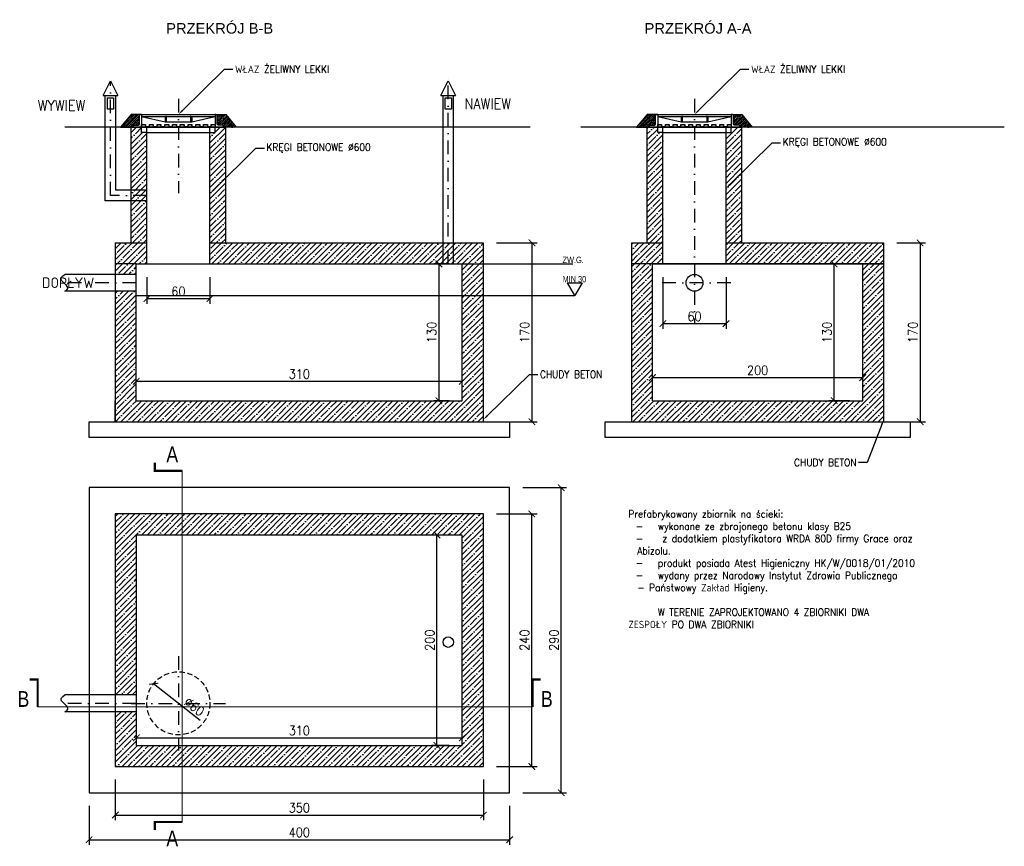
# Model space of a CAD drawing. Header units: millimetres. Extents: x -66 to 3667, y -637 to 853.
# Tile 1 of 7: x -66 to 870, y -341 to 445. Entities that reach past the tile are written whole.
import ezdxf
from ezdxf import colors
from ezdxf.entities.mleader import LeaderData, LeaderLine
from ezdxf.math import Vec2, Vec3

# ---------------------------------------------------------------- set-up
doc = ezdxf.new("R2010")
doc.units = ezdxf.units.MM
doc.linetypes.add('HIDDEN', pattern=[0.375, 0.25, -0.125])
doc.linetypes.add('STRICHPUNKT', pattern=[1, 0.5, -0.25, 0, -0.25])
doc.layers.add('Bemaßung', color=5, linetype='Continuous', lineweight=15)
doc.layers.add('Ewid', color=8, linetype='Continuous')
doc.styles.get("Standard").update_dxf_attribs({"font": 'arial.ttf'})
doc.styles.add('standard 2', font='simplex.shx', dxfattribs={"width": 0.9})
doc.styles.add('sTANDARD WASKI', font='arial.ttf', dxfattribs={"width": 0.8})
doc.dimstyles.new('ISO-25', dxfattribs={"dimtxt": 1, "dimasz": 2.5, "dimexe": 1.25, "dimexo": 0.625, "dimgap": 0.1, "dimtad": 1, "dimtxsty": 'standard 2', "dimcen": 2.5, "dimadec": 0, "dimazin": 0, "dimtfac": 1, "dimtmove": 0, "dimatfit": 3, "dimfxl": 1, "dimarcsym": 0})
pattern_1 = [(45, (-6577262.077, -5527855.015), (-5.303300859, 5.303300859), []), (45, (-6577256.774, -5527855.015), (-5.303300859, 5.303300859), [9.375, -1.875, 0, -1.875])]
pattern_2 = [(45, (-6577262.0773, -5527845.015), (-1.767766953, 1.767766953), []), (45, (-6577260.3095, -5527845.015), (-1.767766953, 1.767766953), [3.125, -0.625, 0, -0.625])]
pattern_3 = [(45, (-6576771.3077, -5527845.015), (-1.767766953, 1.767766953), []), (45, (-6576769.54, -5527845.015), (-1.767766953, 1.767766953), [3.125, -0.625, 0, -0.625])]

# ---------------------------------------------------------------- blocks, each defined once
blk = doc.blocks.new('_ArchTick')
at = {"color": 0, "linetype": 'ByBlock', "const_width": 0.15}
blk.add_lwpolyline([(-0.5, -0.5), (0.5, 0.5)], dxfattribs=at)
blk = doc.blocks.new('*D3')
at = {"layer": 'Bemaßung', "color": 0, "lineweight": -2, "transparency": 16777216}
for p, q in [((342.5, -45), (325.9, -45)), ((330.9, -245), (330.9, -45)), ((342.5, -245), (325.9, -245))]:
    blk.add_line(p, q, dxfattribs=at)
at = {"layer": 'Defpoints', "color": 0}
for p in [(330.9, -45), (355, -45), (355, -245)]:
    blk.add_point(p, dxfattribs=at)
at = {"layer": 'Bemaßung', "color": 0, "lineweight": -2, "transparency": 16777216, "xscale": 6.25, "yscale": 6.25, "zscale": 6.25}
for p, rotation in [((330.9, -45), 90), ((330.9, -245), 270)]:
    blk.add_blockref('_ArchTick', p, dxfattribs=dict(at, rotation=rotation))
at = {"layer": 'Bemaßung', "color": 0, "transparency": 16777216, "insert": (324.03, -145), "char_height": 8.75, "attachment_point": 5, "rotation": 90, "style": 'standard 2'}
blk.add_mtext('200', dxfattribs=at)
blk = doc.blocks.new('*D4')
at = {"layer": 'Bemaßung', "color": 0, "lineweight": -2, "transparency": 16777216}
for p, q in [((45, -232.5), (45, -232.71)), ((355, -232.5), (355, -232.71)), ((45, -237.71), (355, -237.71))]:
    blk.add_line(p, q, dxfattribs=at)
at = {"layer": 'Defpoints', "color": 0}
for p in [(355, -237.71), (45, -245), (355, -245)]:
    blk.add_point(p, dxfattribs=at)
at = {"layer": 'Bemaßung', "color": 0, "lineweight": -2, "transparency": 16777216, "xscale": 6.25, "yscale": 6.25, "zscale": 6.25, "rotation": 180}
blk.add_blockref('_ArchTick', (45, -237.71), dxfattribs=at)
at = {"layer": 'Bemaßung', "color": 0, "lineweight": -2, "transparency": 16777216, "xscale": 6.25, "yscale": 6.25, "zscale": 6.25}
blk.add_blockref('_ArchTick', (355, -237.71), dxfattribs=at)
at = {"layer": 'Bemaßung', "color": 0, "transparency": 16777216, "insert": (200, -230.83), "char_height": 8.75, "attachment_point": 5, "style": 'standard 2'}
blk.add_mtext('310', dxfattribs=at)
blk = doc.blocks.new('*D5')
at = {"layer": 'Bemaßung', "color": 0, "lineweight": -2, "transparency": 16777216}
for p, q in [((412.5, 0), (454.1, 0)), ((449.1, -290), (449.1, 0)), ((412.5, -290), (454.1, -290))]:
    blk.add_line(p, q, dxfattribs=at)
at = {"layer": 'Defpoints', "color": 0}
for p in [(400, 0), (449.1, 0), (400, -290)]:
    blk.add_point(p, dxfattribs=at)
at = {"layer": 'Bemaßung', "color": 0, "lineweight": -2, "transparency": 16777216, "xscale": 6.25, "yscale": 6.25, "zscale": 6.25}
for p, rotation in [((449.1, 0), 90), ((449.1, -290), 270)]:
    blk.add_blockref('_ArchTick', p, dxfattribs=dict(at, rotation=rotation))
at = {"layer": 'Bemaßung', "color": 0, "transparency": 16777216, "insert": (442.22, -145), "char_height": 8.75, "attachment_point": 5, "rotation": 90, "style": 'standard 2'}
blk.add_mtext('290', dxfattribs=at)
blk = doc.blocks.new('*D6')
at = {"layer": 'Bemaßung', "color": 0, "lineweight": -2, "transparency": 16777216}
for p, q in [((0, -302.5), (0, -339.6)), ((400, -302.5), (400, -339.6)), ((0, -334.6), (400, -334.6))]:
    blk.add_line(p, q, dxfattribs=at)
at = {"layer": 'Defpoints', "color": 0}
for p in [(0, -290), (400, -290), (400, -334.6)]:
    blk.add_point(p, dxfattribs=at)
at = {"layer": 'Bemaßung', "color": 0, "lineweight": -2, "transparency": 16777216, "xscale": 6.25, "yscale": 6.25, "zscale": 6.25, "rotation": 180}
blk.add_blockref('_ArchTick', (0, -334.6), dxfattribs=at)
at = {"layer": 'Bemaßung', "color": 0, "lineweight": -2, "transparency": 16777216, "xscale": 6.25, "yscale": 6.25, "zscale": 6.25}
blk.add_blockref('_ArchTick', (400, -334.6), dxfattribs=at)
at = {"layer": 'Bemaßung', "color": 0, "transparency": 16777216, "insert": (200, -327.73), "char_height": 8.75, "attachment_point": 5, "style": 'standard 2'}
blk.add_mtext('400', dxfattribs=at)
blk = doc.blocks.new('*D7')
at = {"layer": 'Bemaßung', "color": 0, "lineweight": -2, "transparency": 16777216}
blk.add_line((105.62, -221.32), (61.48, -186.38), dxfattribs=at)
at = {"layer": 'Defpoints', "color": 0}
for p in [(61.48, -186.38), (108.52, -223.62)]:
    blk.add_point(p, dxfattribs=at)
at = {"layer": 'Bemaßung', "color": 0, "lineweight": -2, "transparency": 16777216, "xscale": 6.25, "yscale": 6.25, "zscale": 6.25, "rotation": 141.6368629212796}
blk.add_blockref('_ArchTick', (61.48, -186.38), dxfattribs=at)
at = {"layer": 'Bemaßung', "color": 0, "transparency": 16777216, "insert": (100.13, -208.21), "char_height": 8.75, "attachment_point": 5, "rotation": 321.63686, "style": 'standard 2'}
blk.add_mtext('∅60', dxfattribs=at)
blk = doc.blocks.new('*D8')
at = {"layer": 'Bemaßung', "color": 0, "lineweight": -2, "transparency": 16777216}
for p, q in [((55, 200.16), (55, 174.72)), ((115, 200.16), (115, 174.72)), ((55, 179.72), (115, 179.72))]:
    blk.add_line(p, q, dxfattribs=at)
at = {"layer": 'Defpoints', "color": 0}
for p in [(55, 212.66), (115, 212.66), (115, 179.72)]:
    blk.add_point(p, dxfattribs=at)
at = {"layer": 'Bemaßung', "color": 0, "lineweight": -2, "transparency": 16777216, "xscale": 6.25, "yscale": 6.25, "zscale": 6.25, "rotation": 180}
blk.add_blockref('_ArchTick', (55, 179.72), dxfattribs=at)
at = {"layer": 'Bemaßung', "color": 0, "lineweight": -2, "transparency": 16777216, "xscale": 6.25, "yscale": 6.25, "zscale": 6.25}
blk.add_blockref('_ArchTick', (115, 179.72), dxfattribs=at)
at = {"layer": 'Bemaßung', "color": 0, "transparency": 16777216, "insert": (85, 186.6), "char_height": 8.75, "attachment_point": 5, "style": 'standard 2'}
blk.add_mtext('60', dxfattribs=at)
blk = doc.blocks.new('*D9')
at = {"layer": 'Bemaßung', "color": 0, "lineweight": -2, "transparency": 16777216}
for p, q in [((342.5, 212.66), (327.75, 212.66)), ((332.75, 212.66), (332.75, 82.66)), ((342.5, 82.66), (327.75, 82.66))]:
    blk.add_line(p, q, dxfattribs=at)
at = {"layer": 'Defpoints', "color": 0}
for p in [(355, 212.66), (332.75, 82.66), (355, 82.66)]:
    blk.add_point(p, dxfattribs=at)
at = {"layer": 'Bemaßung', "color": 0, "lineweight": -2, "transparency": 16777216, "xscale": 6.25, "yscale": 6.25, "zscale": 6.25}
for p, rotation in [((332.75, 212.66), 90), ((332.75, 82.66), 270)]:
    blk.add_blockref('_ArchTick', p, dxfattribs=dict(at, rotation=rotation))
at = {"layer": 'Bemaßung', "color": 0, "transparency": 16777216, "insert": (325.87, 147.66), "char_height": 8.75, "attachment_point": 5, "rotation": 90, "style": 'standard 2'}
blk.add_mtext('130', dxfattribs=at)
blk = doc.blocks.new('*D10')
at = {"layer": 'Bemaßung', "color": 0, "lineweight": -2, "transparency": 16777216}
for p, q in [((45, 95.16), (45, 106.08)), ((355, 95.16), (355, 106.08)), ((45, 101.08), (355, 101.08))]:
    blk.add_line(p, q, dxfattribs=at)
at = {"layer": 'Defpoints', "color": 0}
for p in [(355, 101.08), (45, 82.66), (355, 82.66)]:
    blk.add_point(p, dxfattribs=at)
at = {"layer": 'Bemaßung', "color": 0, "lineweight": -2, "transparency": 16777216, "xscale": 6.25, "yscale": 6.25, "zscale": 6.25, "rotation": 180}
blk.add_blockref('_ArchTick', (45, 101.08), dxfattribs=at)
at = {"layer": 'Bemaßung', "color": 0, "lineweight": -2, "transparency": 16777216, "xscale": 6.25, "yscale": 6.25, "zscale": 6.25}
blk.add_blockref('_ArchTick', (355, 101.08), dxfattribs=at)
at = {"layer": 'Bemaßung', "color": 0, "transparency": 16777216, "insert": (200, 107.95), "char_height": 8.75, "attachment_point": 5, "style": 'standard 2'}
blk.add_mtext('310', dxfattribs=at)
blk = doc.blocks.new('*D11')
at = {"layer": 'Bemaßung', "color": 0, "lineweight": -2, "transparency": 16777216}
for p, q in [((387.5, 232.66), (426.22, 232.66)), ((421.22, 232.66), (421.22, 62.66)), ((387.5, 62.66), (426.22, 62.66))]:
    blk.add_line(p, q, dxfattribs=at)
at = {"layer": 'Defpoints', "color": 0}
for p in [(375, 232.66), (375, 62.66), (421.22, 62.66)]:
    blk.add_point(p, dxfattribs=at)
at = {"layer": 'Bemaßung', "color": 0, "lineweight": -2, "transparency": 16777216, "xscale": 6.25, "yscale": 6.25, "zscale": 6.25}
for p, rotation in [((421.22, 232.66), 90), ((421.22, 62.66), 270)]:
    blk.add_blockref('_ArchTick', p, dxfattribs=dict(at, rotation=rotation))
at = {"layer": 'Bemaßung', "color": 0, "transparency": 16777216, "insert": (414.34, 147.66), "char_height": 8.75, "attachment_point": 5, "rotation": 90, "style": 'standard 2'}
blk.add_mtext('170', dxfattribs=at)
blk = doc.blocks.new('*D12')
at = {"layer": 'Bemaßung', "color": 0, "lineweight": -2, "transparency": 16777216}
for p, q in [((535.77, 95.16), (535.77, 109.62)), ((535.77, 104.62), (735.77, 104.62)), ((735.77, 95.16), (735.77, 109.62))]:
    blk.add_line(p, q, dxfattribs=at)
at = {"layer": 'Defpoints', "color": 0}
for p in [(735.77, 104.62), (535.77, 82.66), (735.77, 82.66)]:
    blk.add_point(p, dxfattribs=at)
at = {"layer": 'Bemaßung', "color": 0, "lineweight": -2, "transparency": 16777216, "xscale": 6.25, "yscale": 6.25, "zscale": 6.25, "rotation": 180}
blk.add_blockref('_ArchTick', (535.77, 104.62), dxfattribs=at)
at = {"layer": 'Bemaßung', "color": 0, "lineweight": -2, "transparency": 16777216, "xscale": 6.25, "yscale": 6.25, "zscale": 6.25}
blk.add_blockref('_ArchTick', (735.77, 104.62), dxfattribs=at)
at = {"layer": 'Bemaßung', "color": 0, "transparency": 16777216, "insert": (635.77, 111.5), "char_height": 8.75, "attachment_point": 5, "style": 'standard 2'}
blk.add_mtext('200', dxfattribs=at)
blk = doc.blocks.new('*D13')
at = {"layer": 'Bemaßung', "color": 0, "lineweight": -2, "transparency": 16777216}
for p, q in [((723.27, 212.66), (703.6, 212.66)), ((708.6, 82.66), (708.6, 212.66)), ((723.27, 82.66), (703.6, 82.66))]:
    blk.add_line(p, q, dxfattribs=at)
at = {"layer": 'Defpoints', "color": 0}
for p in [(708.6, 212.66), (735.77, 212.66), (735.77, 82.66)]:
    blk.add_point(p, dxfattribs=at)
at = {"layer": 'Bemaßung', "color": 0, "lineweight": -2, "transparency": 16777216, "xscale": 6.25, "yscale": 6.25, "zscale": 6.25}
for p, rotation in [((708.6, 212.66), 90), ((708.6, 82.66), 270)]:
    blk.add_blockref('_ArchTick', p, dxfattribs=dict(at, rotation=rotation))
at = {"layer": 'Bemaßung', "color": 0, "transparency": 16777216, "insert": (701.73, 147.66), "char_height": 8.75, "attachment_point": 5, "rotation": 90, "style": 'standard 2'}
blk.add_mtext('130', dxfattribs=at)
blk = doc.blocks.new('*D14')
at = {"layer": 'Bemaßung', "color": 0, "lineweight": -2, "transparency": 16777216}
for p, q in [((768.27, 232.66), (795.35, 232.66)), ((790.35, 232.66), (790.35, 62.66)), ((768.27, 62.66), (795.35, 62.66))]:
    blk.add_line(p, q, dxfattribs=at)
at = {"layer": 'Defpoints', "color": 0}
for p in [(755.77, 232.66), (755.77, 62.66), (790.35, 62.66)]:
    blk.add_point(p, dxfattribs=at)
at = {"layer": 'Bemaßung', "color": 0, "lineweight": -2, "transparency": 16777216, "xscale": 6.25, "yscale": 6.25, "zscale": 6.25}
for p, rotation in [((790.35, 232.66), 90), ((790.35, 62.66), 270)]:
    blk.add_blockref('_ArchTick', p, dxfattribs=dict(at, rotation=rotation))
at = {"layer": 'Bemaßung', "color": 0, "transparency": 16777216, "insert": (783.48, 147.66), "char_height": 8.75, "attachment_point": 5, "rotation": 90, "style": 'standard 2'}
blk.add_mtext('170', dxfattribs=at)
blk = doc.blocks.new('*D15')
at = {"layer": 'Bemaßung', "color": 0, "lineweight": -2, "transparency": 16777216}
for p, q in [((545.77, 200.16), (545.77, 150.88)), ((605.77, 200.16), (605.77, 150.88)), ((545.77, 155.88), (605.77, 155.88))]:
    blk.add_line(p, q, dxfattribs=at)
at = {"layer": 'Defpoints', "color": 0}
for p in [(545.77, 212.66), (605.77, 212.66), (605.77, 155.88)]:
    blk.add_point(p, dxfattribs=at)
at = {"layer": 'Bemaßung', "color": 0, "lineweight": -2, "transparency": 16777216, "xscale": 6.25, "yscale": 6.25, "zscale": 6.25, "rotation": 180}
blk.add_blockref('_ArchTick', (545.77, 155.88), dxfattribs=at)
at = {"layer": 'Bemaßung', "color": 0, "lineweight": -2, "transparency": 16777216, "xscale": 6.25, "yscale": 6.25, "zscale": 6.25}
blk.add_blockref('_ArchTick', (605.77, 155.88), dxfattribs=at)
at = {"layer": 'Bemaßung', "color": 0, "transparency": 16777216, "insert": (575.77, 162.75), "char_height": 8.75, "attachment_point": 5, "style": 'standard 2'}
blk.add_mtext('60', dxfattribs=at)
blk = doc.blocks.new('*U1')
at = {"color": 0, "linetype": 'STRICHPUNKT', "ltscale": 26, "transparency": 16777216}
blk.add_line((0, -47.62), (0, 60.53), dxfattribs=at)
blk = doc.blocks.new('*U2')
at = {"color": 0, "linetype": 'STRICHPUNKT', "ltscale": 26, "transparency": 16777216}
blk.add_line((17.4, 0), (-17.4, 0), dxfattribs=at)
blk = doc.blocks.new('*D16')
at = {"layer": 'Bemaßung', "color": 0, "lineweight": -2, "transparency": 16777216}
for p, q in [((25, -277.5), (25, -316.17)), ((375, -277.5), (375, -316.17)), ((25, -311.17), (375, -311.17))]:
    blk.add_line(p, q, dxfattribs=at)
at = {"layer": 'Defpoints', "color": 0}
for p in [(25, -265), (375, -265), (375, -311.17)]:
    blk.add_point(p, dxfattribs=at)
at = {"layer": 'Bemaßung', "color": 0, "lineweight": -2, "transparency": 16777216, "xscale": 6.25, "yscale": 6.25, "zscale": 6.25, "rotation": 180}
blk.add_blockref('_ArchTick', (25, -311.17), dxfattribs=at)
at = {"layer": 'Bemaßung', "color": 0, "lineweight": -2, "transparency": 16777216, "xscale": 6.25, "yscale": 6.25, "zscale": 6.25}
blk.add_blockref('_ArchTick', (375, -311.17), dxfattribs=at)
at = {"layer": 'Bemaßung', "color": 0, "transparency": 16777216, "insert": (200, -304.3), "char_height": 8.75, "attachment_point": 5, "style": 'standard 2'}
blk.add_mtext('350', dxfattribs=at)
blk = doc.blocks.new('*D17')
at = {"layer": 'Bemaßung', "color": 0, "lineweight": -2, "transparency": 16777216}
for p, q in [((387.5, -25), (426.04, -25)), ((421.04, -265), (421.04, -25)), ((387.5, -265), (426.04, -265))]:
    blk.add_line(p, q, dxfattribs=at)
at = {"layer": 'Defpoints', "color": 0}
for p in [(375, -25), (421.04, -25), (375, -265)]:
    blk.add_point(p, dxfattribs=at)
at = {"layer": 'Bemaßung', "color": 0, "lineweight": -2, "transparency": 16777216, "xscale": 6.25, "yscale": 6.25, "zscale": 6.25}
for p, rotation in [((421.04, -25), 90), ((421.04, -265), 270)]:
    blk.add_blockref('_ArchTick', p, dxfattribs=dict(at, rotation=rotation))
at = {"layer": 'Bemaßung', "color": 0, "transparency": 16777216, "insert": (414.16, -145), "char_height": 8.75, "attachment_point": 5, "rotation": 90, "style": 'standard 2'}
blk.add_mtext('240', dxfattribs=at)

msp = doc.modelspace()

# ---------------------------------------------------------------- hatches: boundary and pattern name
at = {"linetype": 'Continuous'}
h = msp.add_hatch(dxfattribs=at)
h.set_pattern_fill('ANSI35', color=253, scale=10)
h.set_pattern_definition(pattern_2)
h.paths.add_polyline_path([(48, 353.65971, -0.414213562), (49, 354.65971), (40, 354.65971), (30, 342.65971), (42, 342.65971), (42, 343.65971, -0.414213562), (43, 344.65971), (47, 344.65971, 0.414213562), (48, 345.65971)])
h = msp.add_hatch(dxfattribs=at)
h.set_pattern_fill('ANSI35', color=253, scale=10)
h.set_pattern_definition(pattern_2)
h.paths.add_polyline_path([(122, 353.65971, 0.414213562), (121, 354.65971), (130, 354.65971), (140, 342.65971), (128, 342.65971), (128, 343.65971, 0.414213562), (127, 344.65971), (123, 344.65971, -0.414213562), (122, 345.65971)])
h = msp.add_hatch(dxfattribs=at)
h.set_pattern_fill('ANSI35', color=253, scale=10)
h.set_pattern_definition(pattern_3)
h.paths.add_polyline_path([(538.76957, 353.65971, -0.414213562), (539.76957, 354.65971), (530.76957, 354.65971), (520.76957, 342.65971), (532.76957, 342.65971), (532.76957, 343.65971, -0.414213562), (533.76957, 344.65971), (537.76957, 344.65971, 0.414213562), (538.76957, 345.65971)])
h = msp.add_hatch(dxfattribs=at)
h.set_pattern_fill('ANSI35', color=253, scale=10)
h.set_pattern_definition(pattern_3)
h.paths.add_polyline_path([(612.76957, 353.65971, 0.414213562), (611.76957, 354.65971), (620.76957, 354.65971), (630.76957, 342.65971), (618.76957, 342.65971), (618.76957, 343.65971, 0.414213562), (617.76957, 344.65971), (613.76957, 344.65971, -0.414213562), (612.76957, 345.65971)])
h = msp.add_hatch(dxfattribs=at)
h.set_pattern_fill('ANSI35', color=253, scale=30)
h.set_pattern_definition(pattern_1)
h.paths.add_polyline_path([(55, 337.65971), (50, 337.65971), (50, 342.65971), (40, 342.65971), (40, 232.65971), (55, 232.65971)])
h.paths.add_polyline_path([(55, 232.65971), (40, 232.65971), (25, 232.65971), (25, 202.65971), (45, 202.65971), (45, 212.65971), (55, 212.65971)], flags=17)
h.paths.add_polyline_path([(130, 342.65971), (120, 342.65971), (120, 337.65971), (115, 337.65971), (115, 232.65971), (130, 232.65971)])
h.paths.add_polyline_path([(375, 62.65971), (375, 232.65971), (115, 232.65971), (115, 212.65971), (355, 212.65971), (355, 82.65971), (45, 82.65971), (45, 186.65971), (25, 186.65971), (25, 62.65971)])
h = msp.add_hatch(color=256, dxfattribs=at)
h.dxf.hatch_style = 1
h.paths.add_polyline_path([(116.31579, 345.15971), (120, 345.15971), (120, 342.65971), (50, 342.65971), (50, 345.15971), (53.68421, 345.15971), (53.68421, 343.15971), (57.36842, 343.15971), (57.36842, 345.15971), (61.05263, 345.15971), (61.05263, 343.15971), (64.73684, 343.15971), (64.73684, 345.15971), (68.42105, 345.15971), (68.42105, 343.15971), (72.10526, 343.15971), (72.10526, 345.15971), (75.78947, 345.15971), (75.78947, 343.15971), (79.47368, 343.15971), (79.47368, 345.15971), (83.15789, 345.15971), (83.15789, 343.15971), (86.84211, 343.15971), (86.84211, 345.15971), (90.52632, 345.15971), (90.52632, 343.15971), (94.21053, 343.15971), (94.21053, 345.15971), (97.89474, 345.15971), (97.89474, 343.15971), (101.57895, 343.15971), (101.57895, 345.15971), (105.26316, 345.15971), (105.26316, 343.15971), (108.94737, 343.15971), (108.94737, 345.15971), (112.63158, 345.15971), (112.63158, 343.15971), (116.31579, 343.15971)])
h = msp.add_hatch(dxfattribs=at)
h.set_pattern_fill('ANSI35', color=253, scale=30)
h.set_pattern_definition([(45, (-6577358.6295, -5527855.015), (-5.303300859, 5.303300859), []), (45, (-6577353.326, -5527855.015), (-5.303300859, 5.303300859), [9.375, -1.875, 0, -1.875])])
h.paths.add_polyline_path([(545.76957, 337.65971), (540.76957, 337.65971), (540.76957, 342.65971), (530.76957, 342.65971), (530.76957, 232.65971), (545.76957, 232.65971)])
h.paths.add_polyline_path([(545.76957, 232.65971), (530.76957, 232.65971), (515.76957, 232.65971), (515.76957, 62.65971), (755.76957, 62.65971), (755.76957, 232.65971), (605.76957, 232.65971), (605.76957, 212.65971), (735.76957, 212.65971), (735.76957, 82.65971), (535.76957, 82.65971), (535.76957, 212.65971), (545.76957, 212.65971)])
h.paths.add_polyline_path([(620.76957, 342.65971), (610.76957, 342.65971), (610.76957, 337.65971), (605.76957, 337.65971), (605.76957, 232.65971), (620.76957, 232.65971)])
h = msp.add_hatch(color=256, dxfattribs=at)
h.dxf.hatch_style = 1
h.paths.add_polyline_path([(607.08536, 345.15971), (610.76957, 345.15971), (610.76957, 342.65971), (540.76957, 342.65971), (540.76957, 345.15971), (544.45378, 345.15971), (544.45378, 343.15971), (548.138, 343.15971), (548.138, 345.15971), (551.82221, 345.15971), (551.82221, 343.15971), (555.50642, 343.15971), (555.50642, 345.15971), (559.19063, 345.15971), (559.19063, 343.15971), (562.87484, 343.15971), (562.87484, 345.15971), (566.55905, 345.15971), (566.55905, 343.15971), (570.24326, 343.15971), (570.24326, 345.15971), (573.92747, 345.15971), (573.92747, 343.15971), (577.61168, 343.15971), (577.61168, 345.15971), (581.29589, 345.15971), (581.29589, 343.15971), (584.9801, 343.15971), (584.9801, 345.15971), (588.66431, 345.15971), (588.66431, 343.15971), (592.34852, 343.15971), (592.34852, 345.15971), (596.03273, 345.15971), (596.03273, 343.15971), (599.71694, 343.15971), (599.71694, 345.15971), (603.40115, 345.15971), (603.40115, 343.15971), (607.08536, 343.15971)])
h = msp.add_hatch(dxfattribs=at)
h.set_pattern_fill('ANSI35', color=253, scale=30)
h.set_pattern_definition(pattern_1)
h.paths.add_polyline_path([(375, -25), (25, -25), (25, -197), (45, -197), (45, -45), (355, -45), (355, -245), (45, -245), (45, -213), (25, -213), (25, -265), (375, -265)])

# ---------------------------------------------------------------- linework, layer by layer
for points in [[(13.33878, 372.65971), (20.44646, 386.65971), (27.33878, 372.65971)], [(334.53079, 372.65971), (341.63846, 386.65971), (348.53079, 372.65971)], [(13.33878, 372.65971), (27.33878, 372.65971)], [(55, 272.65971), (15.44646, 272.65971), (15.44646, 372.65971)], [(55, 282.65971), (25.44646, 282.65971), (25.44646, 372.65971)], [(334.53079, 372.65971), (348.53079, 372.65971)], [(336.63846, 212.65971), (336.63846, 372.65971)], [(346.63846, 212.65971), (346.63846, 372.65971)], [(50, 354.65971), (40, 354.65971), (30, 342.65971), (42.49457, 342.65971)], [(50, 354.65971), (120, 354.65971)], [(50, 352.65971), (120, 352.65971)], [(50, 352.65971), (72.33333, 347.65971), (97.66667, 347.65971), (120, 352.65971)], [(72.33333, 352.65971), (72.33333, 347.65971)], [(73.33333, 352.65971), (73.33333, 347.65971)], [(96.66667, 352.65971), (96.66667, 347.65971)], [(97.66667, 352.65971), (97.66667, 347.65971)], [(540.76957, 354.65971), (530.76957, 354.65971), (520.76957, 342.65971), (533.26414, 342.65971)], [(540.76957, 354.65971), (610.76957, 354.65971)], [(540.76957, 352.65971), (610.76957, 352.65971)], [(540.76957, 352.65971), (563.10291, 347.65971), (588.43624, 347.65971), (610.76957, 352.65971)], [(563.10291, 352.65971), (563.10291, 347.65971)], [(564.10291, 352.65971), (564.10291, 347.65971)], [(587.43624, 352.65971), (587.43624, 347.65971)], [(588.43624, 352.65971), (588.43624, 347.65971)], [(419.61039, 342.65971), (-22.95997, 342.65971)], [(40, 342.65971), (130, 342.65971)], [(40, 232.65971), (40, 342.65971)], [(116.31579, 345.15971), (120, 345.15971), (120, 342.65971), (50, 342.65971), (50, 345.15971), (53.68421, 345.15971), (53.68421, 343.15971), (57.36842, 343.15971), (57.36842, 345.15971), (61.05263, 345.15971), (61.05263, 343.15971), (64.73684, 343.15971), (64.73684, 345.15971), (68.42105, 345.15971), (68.42105, 343.15971), (72.10526, 343.15971), (72.10526, 345.15971), (75.78947, 345.15971), (75.78947, 343.15971), (79.47368, 343.15971), (79.47368, 345.15971), (83.15789, 345.15971), (83.15789, 343.15971), (86.84211, 343.15971), (86.84211, 345.15971), (90.52632, 345.15971), (90.52632, 343.15971), (94.21053, 343.15971), (94.21053, 345.15971), (97.89474, 345.15971), (97.89474, 343.15971), (101.57895, 343.15971), (101.57895, 345.15971), (105.26316, 345.15971), (105.26316, 343.15971), (108.94737, 343.15971), (108.94737, 345.15971), (112.63158, 345.15971), (112.63158, 343.15971), (116.31579, 343.15971), (116.31579, 345.15971)], [(55, 337.65971), (50, 337.65971), (50, 342.65971)], [(50, 342.65971), (120, 342.65971)], [(55, 212.65971), (55, 342.65971)], [(55, 337.65971), (115, 337.65971)], [(115, 212.65971), (115, 342.65971)], [(115, 337.65971), (120, 337.65971), (120, 342.65971)], [(130, 232.65971), (130, 342.65971)], [(870.37996, 342.65971), (467.8096, 342.65971)], [(530.76957, 342.65971), (620.76957, 342.65971)], [(530.76957, 232.65971), (530.76957, 342.65971)], [(607.08536, 345.15971), (610.76957, 345.15971), (610.76957, 342.65971), (540.76957, 342.65971), (540.76957, 345.15971), (544.45378, 345.15971), (544.45378, 343.15971), (548.138, 343.15971), (548.138, 345.15971), (551.82221, 345.15971), (551.82221, 343.15971), (555.50642, 343.15971), (555.50642, 345.15971), (559.19063, 345.15971), (559.19063, 343.15971), (562.87484, 343.15971), (562.87484, 345.15971), (566.55905, 345.15971), (566.55905, 343.15971), (570.24326, 343.15971), (570.24326, 345.15971), (573.92747, 345.15971), (573.92747, 343.15971), (577.61168, 343.15971), (577.61168, 345.15971), (581.29589, 345.15971), (581.29589, 343.15971), (584.9801, 343.15971), (584.9801, 345.15971), (588.66431, 345.15971), (588.66431, 343.15971), (592.34852, 343.15971), (592.34852, 345.15971), (596.03273, 345.15971), (596.03273, 343.15971), (599.71694, 343.15971), (599.71694, 345.15971), (603.40115, 345.15971), (603.40115, 343.15971), (607.08536, 343.15971), (607.08536, 345.15971)], [(545.76957, 337.65971), (540.76957, 337.65971), (540.76957, 342.65971)], [(540.76957, 342.65971), (610.76957, 342.65971)], [(545.76957, 212.65971), (545.76957, 342.65971)], [(545.76957, 337.65971), (605.76957, 337.65971)], [(605.76957, 212.65971), (605.76957, 342.65971)], [(605.76957, 337.65971), (610.76957, 337.65971), (610.76957, 342.65971)], [(620.76957, 232.65971), (620.76957, 342.65971)], [(25, 232.65971), (25, 62.65971), (375, 62.65971), (375, 232.65971)], [(25, 232.65971), (55, 232.65971)], [(115, 232.65971), (375, 232.65971)], [(515.76957, 232.65971), (515.76957, 62.65971), (755.76957, 62.65971), (755.76957, 232.65971)], [(515.76957, 232.65971), (545.76957, 232.65971)], [(605.76957, 232.65971), (755.76957, 232.65971)], [(45, 212.65971), (25, 212.65971)], [(45, 212.65971), (355, 212.65971)], [(45, 82.65971), (45, 212.65971)], [(45, 212.65971), (355, 212.65971)], [(355, 82.65971), (355, 212.65971)], [(355, 212.65971), (460.03742, 212.65971)], [(355, 212.65971), (375, 212.65971)], [(755.76957, 212.65971), (535.76957, 212.65971), (515.76957, 212.65971)], [(535.76957, 212.65971), (735.76957, 212.65971)], [(535.76957, 82.65971), (535.76957, 212.65971)], [(735.76957, 82.65971), (735.76957, 212.65971)], [(735.76957, 212.65971), (755.76957, 212.65971)], [(-23.07101, 186.65971), (-21.53244, 187.44264), (-20.61254, 188.30609), (-20.22641, 189.23184), (-20.28916, 190.2016), (-20.71587, 191.19715), (-21.42164, 192.20023), (-22.32157, 193.19257), (-23.33076, 194.15595), (-24.36024, 195.07996), (-25.30481, 195.98573), (-26.05523, 196.90222), (-26.50223, 197.85841), (-26.53657, 198.88328), (-26.04898, 200.0058), (-24.93021, 201.25495), (-23.07101, 202.65971)], [(45, 202.65971), (-23.07101, 202.65971)], [(45, 186.65971), (-23.07101, 186.65971)], [(45, 182.65971), (355, 182.65971)], [(355, 182.65971), (461.91426, 182.65971)], [(25, 62.65971), (25, 82.65971)], [(25, 82.65971), (25, 82.65971)], [(45, 82.65971), (355, 82.65971)], [(535.76957, 82.65971), (735.76957, 82.65971)], [(-23.07101, -213), (-21.53244, -212.21707), (-20.61254, -211.35361), (-20.22641, -210.42787), (-20.28916, -209.4581), (-20.71587, -208.46256), (-21.42164, -207.45948), (-22.32157, -206.46713), (-23.33076, -205.50376), (-24.36024, -204.57974), (-25.30481, -203.67398), (-26.05523, -202.75749), (-26.50223, -201.8013), (-26.53657, -200.77643), (-26.04898, -199.65391), (-24.93021, -198.40476), (-23.07101, -197)], [(45, -197), (-23.07101, -197)], [(45, -213), (-23.07101, -213)]]:
    msp.add_lwpolyline(points, dxfattribs=at)
at = {"linetype": 'STRICHPUNKT', "ltscale": 26}
for points in [[(341.63846, 212.65971), (341.63846, 392.84043)], [(85, 369.53698), (85, 279.78244)], [(575.76957, 369.53698), (575.76957, 155.68793)], [(45, 194.65971), (-23.89202, 194.65971)], [(610.21558, 194.65971), (541.32357, 194.65971)], [(85, -160.12273), (85, -249.87727)], [(45, -205), (-23.89202, -205)], [(40.12273, -205), (129.87727, -205)]]:
    msp.add_lwpolyline(points, dxfattribs=at)
at = {"linetype": 'Continuous'}
for points in [[(17.44646, 370.65971), (23.44646, 370.65971), (23.44646, 359.65971), (17.44646, 359.65971)], [(338.63846, 370.65971), (344.63846, 370.65971), (344.63846, 359.65971), (338.63846, 359.65971)], [(455.02244, 194.59669), (468.80608, 194.59669), (461.91426, 182.65971)], [(400, 47.65971), (0, 47.65971), (0, 62.65971), (400, 62.65971)], [(780.76957, 47.65971), (490.76957, 47.65971), (490.76957, 62.65971), (780.76957, 62.65971)], [(400, -290), (400, 0), (0, 0), (0, -290)], [(375, -265), (375, -25), (25, -25), (25, -265)], [(355, -245), (355, -45), (45, -45), (45, -245)]]:
    msp.add_lwpolyline(points, close=True, dxfattribs=at)
for points in [[(49, 354.65971), (40, 354.65971), (30, 342.65971), (42, 342.65971), (42, 343.65971, -0.414213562), (43, 344.65971), (47, 344.65971, 0.414213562), (48, 345.65971), (48, 353.65971, -0.414213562), (49, 354.65971), (49, 354.65971)], [(50, 342.65971), (42, 342.65971), (42, 343.65971, -0.414213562), (43, 344.65971), (47, 344.65971, 0.414213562), (48, 345.65971), (48, 353.65971, -0.414213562), (49, 354.65971), (50, 354.65971), (50, 342.65971)], [(120, 342.65971), (128, 342.65971), (128, 343.65971, 0.414213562), (127, 344.65971), (123, 344.65971, -0.414213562), (122, 345.65971), (122, 353.65971, 0.414213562), (121, 354.65971), (120, 354.65971), (120, 342.65971)], [(121, 354.65971), (130, 354.65971), (140, 342.65971), (128, 342.65971), (128, 343.65971, 0.414213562), (127, 344.65971), (123, 344.65971, -0.414213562), (122, 345.65971), (122, 353.65971, 0.414213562), (121, 354.65971), (121, 354.65971)], [(539.76957, 354.65971), (530.76957, 354.65971), (520.76957, 342.65971), (532.76957, 342.65971), (532.76957, 343.65971, -0.414213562), (533.76957, 344.65971), (537.76957, 344.65971, 0.414213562), (538.76957, 345.65971), (538.76957, 353.65971, -0.414213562), (539.76957, 354.65971), (539.76957, 354.65971)], [(540.76957, 342.65971), (532.76957, 342.65971), (532.76957, 343.65971, -0.414213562), (533.76957, 344.65971), (537.76957, 344.65971, 0.414213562), (538.76957, 345.65971), (538.76957, 353.65971, -0.414213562), (539.76957, 354.65971), (540.76957, 354.65971), (540.76957, 342.65971)], [(610.76957, 342.65971), (618.76957, 342.65971), (618.76957, 343.65971, 0.414213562), (617.76957, 344.65971), (613.76957, 344.65971, -0.414213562), (612.76957, 345.65971), (612.76957, 353.65971, 0.414213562), (611.76957, 354.65971), (610.76957, 354.65971), (610.76957, 342.65971)], [(611.76957, 354.65971), (620.76957, 354.65971), (630.76957, 342.65971), (618.76957, 342.65971), (618.76957, 343.65971, 0.414213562), (617.76957, 344.65971), (613.76957, 344.65971, -0.414213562), (612.76957, 345.65971), (612.76957, 353.65971, 0.414213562), (611.76957, 354.65971), (611.76957, 354.65971)]]:
    msp.add_lwpolyline(points, format="xyb", dxfattribs=at)
at = {"linetype": 'Continuous', "const_width": 2}
for points in [[(88.63842, 15.99165), (62.60526, 15.99165), (62.60526, 23.79984)], [(-48.76073, -208.37493), (-48.76073, -182.34177), (-56.56893, -182.34177)], [(421.78249, -208.37493), (421.78249, -182.34177), (429.59069, -182.34177)], [(88.63842, -317.69165), (62.60526, -317.69165), (62.60526, -325.49984)]]:
    msp.add_lwpolyline(points, dxfattribs=at)
at = {"linetype": 'Continuous', "lineweight": 5, "ltscale": 10}
for points in [[(62.60526, -317.69165), (88.63842, -317.69165), (88.63842, 15.99165), (62.60526, 15.99165)], [(-48.76073, -200.42118), (-48.76073, -208.37493), (421.78249, -208.37493), (421.78249, -190.62131)]]:
    msp.add_lwpolyline(points, dxfattribs=at)
at = {"linetype": 'Continuous'}
for centre, radius in [((575.76957, 194.65971), 8), ((341.63846, -146.77988), 5)]:
    msp.add_circle(centre, radius, dxfattribs=at)
at = {"linetype": 'HIDDEN', "ltscale": 20}
msp.add_circle((85, -205), 30, dxfattribs=at)
at = {"linetype": 'Continuous'}
for p in [(73.33333, 352.65971), (96.66667, 352.65971), (564.10291, 352.65971), (587.43624, 352.65971), (53.68421, 344.65971), (57.36842, 344.65971), (61.05263, 344.65971), (64.73684, 344.65971), (68.42105, 344.65971), (72.10526, 344.65971), (75.78947, 344.65971), (79.47368, 344.65971), (83.15789, 344.65971), (86.84211, 344.65971), (90.52632, 344.65971), (94.21053, 344.65971), (97.89474, 344.65971), (101.57895, 344.65971), (105.26316, 344.65971), (108.94737, 344.65971), (112.63158, 344.65971), (116.31579, 344.65971), (544.45378, 344.65971), (548.138, 344.65971), (551.82221, 344.65971), (555.50642, 344.65971), (559.19063, 344.65971), (562.87484, 344.65971), (566.55905, 344.65971), (570.24326, 344.65971), (573.92747, 344.65971), (577.61168, 344.65971), (581.29589, 344.65971), (584.9801, 344.65971), (588.66431, 344.65971), (592.34852, 344.65971), (596.03273, 344.65971), (599.71694, 344.65971), (603.40115, 344.65971), (607.08536, 344.65971)]:
    msp.add_point(p, dxfattribs=at)

# ---------------------------------------------------------------- block references
at = {"linetype": 'STRICHPUNKT', "ltscale": 26}
for name, p in [('*U1', (20.44646, 325.15971)), ('*U2', (37.72323, 277.65971))]:
    msp.add_blockref(name, p, dxfattribs=at)

# ---------------------------------------------------------------- texts
at = {"linetype": 'Continuous'}
for s, width, gutter_width, insert, char_height, attachment_point, style in [('WYWIEW', 17.9023371, 1, (-48.65327, 368.2374), 10, 1, 'standard 2'), ('NAWIEW', 17.9023371, 1, (357.05188, 369.8695), 10, 1, 'standard 2'), ('ZW.G.', 15.2605004, 1, (450.33063, 219.46399), 6, 1, 'sTANDARD WASKI'), ('DOPŁYW', 17.9023371, 1, (-44.67616, 199.78913), 10, 1, 'standard 2'), ('MIN 30', 25.8780203, 1, (450.33063, 201.20124), 6, 1, 'sTANDARD WASKI'), ('A', 20.3759415, 1, (73.56355, 39.17118), 15, 1, 'sTANDARD WASKI'), ('Prefabrykowany zbiornik na ścieki: \\P\\pxi-0.19714,l1.19714,t1.19714;-^Iwykonane ze zbrojonego betonu klasy B25\\P-^I z dodatkiem plastyfikatora WRDA 80D firmy Grace oraz Abizolu.\\P-^Iprodukt posiada Atest Higieniczny HK/W/0018/01/2010 \\P-^Iwydany przez Narodowy Instytut Zdrowia Publicznego - Państwowy Zakład Higieny.\\P\\pi0,l0,tz;\\P^IW TERENIE ZAPROJEKTOWANO 4 ZBIORNIKI DWA ZESPOŁY PO DWA ZBIORNIKI', 284.9322131, 12.5, (512.93335, -21.5214), 7, 1, 'standard 2'), ('B', 20.3759415, 1, (-67.97947, -208.34743), 15, 7, 'sTANDARD WASKI'), ('B', 20.3759415, 1, (441.00123, -208.34743), 15, 9, 'sTANDARD WASKI'), ('A', 20.3759415, 1, (73.56355, -340.87118), 15, 7, 'sTANDARD WASKI')]:
    msp.add_mtext_dynamic_manual_height_columns(s, width=width, gutter_width=gutter_width, heights=[0], dxfattribs=dict(at, insert=insert, char_height=char_height, attachment_point=attachment_point, style=style))
at = {"layer": 'Ewid', "char_height": 10, "attachment_point": 1}
for s, insert in [('PRZEKRÓJ B-B', (73.42144, 441.53327)), ('PRZEKRÓJ A-A', (528.31606, 441.53327))]:
    msp.add_mtext_dynamic_manual_height_columns(s, width=132.1233992, gutter_width=1, heights=[0], dxfattribs=dict(at, insert=insert))

# ---------------------------------------------------------------- dimensions: what is measured, and where the dimension line sits
at = {"layer": 'Bemaßung'}
for base, p1, p2, picture, middle in [((421.21969, 62.65971), (375, 232.65971), (375, 62.65971), '*D11', (414.34469, 147.65971)), ((790.35372, 62.65971), (755.76957, 232.65971), (755.76957, 62.65971), '*D14', (783.47872, 147.65971)), ((332.74938, 82.65971), (355, 212.65971), (355, 82.65971), '*D9', (325.87438, 147.65971)), ((708.602, 212.65971), (735.76957, 82.65971), (735.76957, 212.65971), '*D13', (701.727, 147.65971)), ((449.09959, 0), (400, -290), (400, 0), '*D5', (442.22459, -145)), ((421.03544, -25), (375, -265), (375, -25), '*D17', (414.16044, -145)), ((330.90188, -45), (355, -245), (355, -45), '*D3', (324.02688, -145))]:
    dim = msp.add_linear_dim(base=base, p1=p1, p2=p2, angle=90, dimstyle='ISO-25', override={"dimscale": 25, "dimtxt": 0.35, "dimasz": 0.25, "dimexe": 0.2, "dimexo": 0.5, "dimdec": 0, "dimblk1": 'ArchTick', "dimblk2": 'ArchTick', "dimsah": 1, "dimtdec": 0}, dxfattribs=at)
    dim.commit()
    dim.dimension.update_dxf_attribs({"geometry": picture, "text_midpoint": middle})
for base, p1, p2, picture, middle in [((115, 179.72376), (55, 212.65971), (115, 212.65971), '*D8', (85, 186.59876)), ((605.76957, 155.87619), (545.76957, 212.65971), (605.76957, 212.65971), '*D15', (575.76957, 162.75119)), ((355, 101.0756), (45, 82.65971), (355, 82.65971), '*D10', (200, 107.9506)), ((735.76957, 104.62127), (535.76957, 82.65971), (735.76957, 82.65971), '*D12', (635.76957, 111.49627)), ((355, -237.7068), (45, -245), (355, -245), '*D4', (200, -230.8318)), ((375, -311.17231), (25, -265), (375, -265), '*D16', (200, -304.29731)), ((400, -334.60133), (0, -290), (400, -290), '*D6', (200, -327.72633))]:
    dim = msp.add_linear_dim(base=base, p1=p1, p2=p2, dimstyle='ISO-25', override={"dimscale": 25, "dimtxt": 0.35, "dimasz": 0.25, "dimexe": 0.2, "dimexo": 0.5, "dimdec": 0, "dimblk1": 'ArchTick', "dimblk2": 'ArchTick', "dimsah": 1, "dimtdec": 0}, dxfattribs=at)
    dim.commit()
    dim.dimension.update_dxf_attribs({"geometry": picture, "text_midpoint": middle})
dim = msp.add_diameter_dim_2p(p1=(108.52279, -223.6193), p2=(61.47721, -186.3807), dimstyle='ISO-25', override={"dimscale": 25, "dimtxt": 0.35, "dimasz": 0.25, "dimexe": 0.2, "dimexo": 0.5, "dimdec": 0, "dimblk1": 'ArchTick', "dimblk2": 'ArchTick', "dimsah": 1, "dimtdec": 0}, dxfattribs=at)
dim.commit()
dim.dimension.update_dxf_attribs({"geometry": '*D7', "text_midpoint": (95.86485, -213.6), "dimtype": 163})

# ---------------------------------------------------------------- leaders
at = {"linetype": 'Continuous'}
ml = msp.add_multileader_mtext('Standard', dxfattribs=at)
ml.set_content('WŁAZ ŻELIWNY LEKKI', color=256, style='standard 2')
ml.set_leader_properties()
ml.build(insert=Vec2(0, 0))
ml.multileader.update_dxf_attribs({"arrow_head_size": 5})
ctx = ml.context
ctx.base_point, ctx.char_height, ctx.arrow_head_size, ctx.plane_origin = Vec3(136.79646, 397.69958), 7, 5, Vec3(85, 354.65971)
notes = []
notes.append((ctx, [(0, (1, 1, 0), (128.79646, 397.69958), (1, 0), 8, [(0, [(85, 354.65971)], 0, [])])]))
ctx.mtext.insert, ctx.mtext.flow_direction = Vec3(138.79646, 401.19958), 5
ml = msp.add_multileader_mtext('Standard', dxfattribs=at)
ml.set_content('WŁAZ ŻELIWNY LEKKI', color=256, style='standard 2')
ml.set_leader_properties()
ml.build(insert=Vec2(0, 0))
ml.multileader.update_dxf_attribs({"arrow_head_size": 5})
ctx = ml.context
ctx.base_point, ctx.char_height, ctx.arrow_head_size, ctx.plane_origin = Vec3(627.56603, 397.69958), 7, 5, Vec3(525.76957, 354.65971)
notes.append((ctx, [(0, (1, 1, 0), (619.56603, 397.69958), (1, 0), 8, [(0, [(575.76957, 354.65971)], 0, [])])]))
ctx.mtext.insert, ctx.mtext.flow_direction = Vec3(629.56603, 401.19958), 5
ml = msp.add_multileader_mtext('Standard', dxfattribs=at)
ml.set_content('', color=256)
ml.set_leader_properties()
ml.build(insert=Vec2(0, 0))
ml.multileader.update_dxf_attribs({"text_right_attachment_type": 6, "dogleg_length": 0.36, "arrow_head_size": 0.18})
ctx = ml.context
ctx.base_point, ctx.char_height, ctx.arrow_head_size, ctx.landing_gap_size, ctx.plane_origin = Vec3(130.64178, 354.65971), 0.18, 0.18, 0.09, Vec3(85, 354.65971)
ctx.right_attachment = 6
notes.append((ctx, [(0, (1, 1, 0), (130.28178, 354.65971), (1, 0), 0.36, [(0, [(85, 354.65971)], 0, [])])]))
ctx.mtext.insert, ctx.mtext.flow_direction = Vec3(130.73178, 354.74971), 5
ml = msp.add_multileader_mtext('Standard', dxfattribs=at)
ml.set_content('KRĘGI BETONOWE %%C600', color=256, style='standard 2')
ml.set_leader_properties()
ml.build(insert=Vec2(0, 0))
ml.multileader.update_dxf_attribs({"arrow_head_size": 5})
ctx = ml.context
ctx.base_point, ctx.char_height, ctx.arrow_head_size, ctx.plane_origin = Vec3(166.79646, 322.56135), 7, 5, Vec3(115, 279.52148)
notes.append((ctx, [(0, (1, 1, 0), (158.79646, 322.56135), (1, 0), 8, [(0, [(115, 279.52148)], 0, [])])]))
ctx.mtext.insert, ctx.mtext.flow_direction = Vec3(168.79646, 327.06135), 5
ml = msp.add_multileader_mtext('Standard', dxfattribs=at)
ml.set_content('KRĘGI BETONOWE %%C600', color=256, style='standard 2')
ml.set_leader_properties()
ml.build(insert=Vec2(0, 0))
ml.multileader.update_dxf_attribs({"arrow_head_size": 5})
ctx = ml.context
ctx.base_point, ctx.char_height, ctx.arrow_head_size, ctx.plane_origin = Vec3(657.56603, 327.69958), 7, 5, Vec3(555.76957, 284.65971)
notes.append((ctx, [(0, (1, 1, 0), (649.56603, 327.69958), (1, 0), 8, [(0, [(605.76957, 284.65971)], 0, [])])]))
ctx.mtext.insert, ctx.mtext.flow_direction = Vec3(659.56603, 332.19958), 5
ml = msp.add_multileader_mtext('Standard', dxfattribs=at)
ml.set_content('CHUDY BETON', color=256, style='standard 2')
ml.set_leader_properties()
ml.build(insert=Vec2(0, 0))
ml.multileader.update_dxf_attribs({"arrow_head_size": 5})
ctx = ml.context
ctx.base_point, ctx.char_height, ctx.arrow_head_size, ctx.plane_origin = Vec3(426.79646, 107.69958), 7, 5, Vec3(325, 64.65971)
notes.append((ctx, [(0, (1, 1, 0), (418.79646, 107.69958), (1, 0), 8, [(0, [(375, 64.65971)], 0, [])])]))
ctx.mtext.insert, ctx.mtext.flow_direction = Vec3(428.79646, 111.19958), 5
ml = msp.add_multileader_mtext('Standard', dxfattribs=at)
ml.set_content('CHUDY BETON', color=256, style='standard 2')
ml.set_leader_properties()
ml.build(insert=Vec2(0, 0))
ml.multileader.update_dxf_attribs({"arrow_head_size": 5})
ctx = ml.context
ctx.base_point, ctx.char_height, ctx.arrow_head_size, ctx.plane_origin = Vec3(662.16056, 23.902), 7, 5, Vec3(695.76957, 64.65971)
ctx.text_align_type = 2
notes.append((ctx, [(1, (1, 1, 0), (739.86056, 23.902), (-1, 0), 8, [(0, [(755.76957, 64.65971)], 0, [])])]))
ctx.mtext.insert, ctx.mtext.alignment, ctx.mtext.flow_direction = Vec3(729.86056, 27.402), 3, 5
for ctx, leaders in notes:
    for number, flags, end, landing, length, lines in leaders:
        leader = LeaderData()
        leader.index, (leader.has_last_leader_line, leader.has_dogleg_vector, leader.attachment_direction) = number, flags
        leader.last_leader_point, leader.dogleg_vector, leader.dogleg_length = Vec3(end), Vec3(landing), length
        for number, points, colour, breaks in lines:
            line = LeaderLine()
            line.index, line.vertices, line.color, line.breaks = number, Vec3.list(points), colors.encode_raw_color(colour), breaks
            leader.lines.append(line)
        ctx.leaders.append(leader)

doc.saveas('drawing.dxf')
